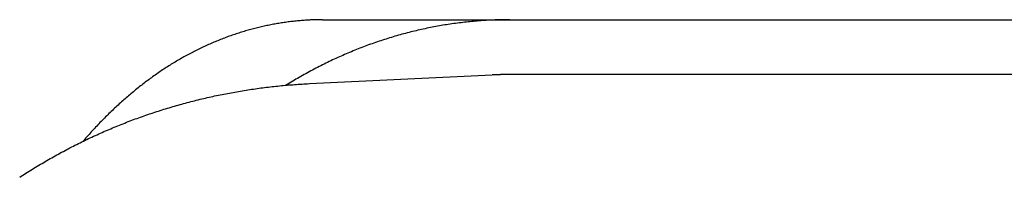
# Model space of a CAD drawing. Extents: x 637 to 3230, y 885 to 2745.
# Tile 128 of 151: x 2832.78 to 2841.77, y 2175.16 to 2176.6. Entities that reach past the tile are written whole.
import ezdxf

# ---------------------------------------------------------------- set-up
doc = ezdxf.new("R2010")
doc.units = 0
doc.layers.add('KF_GRAVIS_15_REAR', color=7, linetype='CONTINUOUS')

# ---------------------------------------------------------------- blocks, each defined once
blk = doc.blocks.new('KF_GRAVIS_15_REAR')
at = {"layer": 'KF_GRAVIS_15_REAR'}
for p, q in [((-185.893, -76.5), (-168.06331, -76.5)), ((-186.01139, -77.08292), (-184.34256, -77.00377)), ((-161.17208, -77), (-184.18351, -77))]:
    blk.add_line(p, q, dxfattribs=at)
for points in [[(-185.893, -76.5, 0), (-185.905, -76.5, 0), (-185.917, -76.5001, 0), (-185.929, -76.5003, 0), (-185.941, -76.5005, 0), (-185.953, -76.5008, 0), (-185.965, -76.5011, 0), (-185.977, -76.5015, 0), (-185.989, -76.5019, 0), (-186.001, -76.5025, 0), (-186.013, -76.503, 0), (-186.025, -76.5037, 0), (-186.037, -76.5044, 0), (-186.049, -76.5051, 0), (-186.061, -76.506, 0), (-186.073, -76.5068, 0), (-186.085, -76.5078, 0), (-186.097, -76.5088, 0), (-186.109, -76.5099, 0), (-186.121, -76.511, 0), (-186.134, -76.5122, 0), (-186.146, -76.5134, 0), (-186.158, -76.5147, 0), (-186.17, -76.5161, 0), (-186.182, -76.5175, 0), (-186.194, -76.519, 0), (-186.206, -76.5206, 0), (-186.218, -76.5222, 0), (-186.231, -76.5239, 0), (-186.243, -76.5256, 0), (-186.255, -76.5274, 0), (-186.267, -76.5293, 0), (-186.279, -76.5312, 0), (-186.291, -76.5332, 0), (-186.303, -76.5352, 0), (-186.316, -76.5373, 0), (-186.328, -76.5395, 0), (-186.34, -76.5417, 0), (-186.352, -76.544, 0), (-186.364, -76.5464, 0), (-186.376, -76.5488, 0), (-186.389, -76.5513, 0), (-186.401, -76.5538, 0), (-186.413, -76.5564, 0), (-186.425, -76.5591, 0), (-186.437, -76.5618, 0), (-186.449, -76.5646, 0), (-186.462, -76.5674, 0), (-186.474, -76.5703, 0), (-186.486, -76.5733, 0), (-186.498, -76.5763, 0), (-186.51, -76.5794, 0), (-186.523, -76.5826, 0), (-186.535, -76.5858, 0), (-186.547, -76.5891, 0), (-186.559, -76.5924, 0), (-186.571, -76.5958, 0), (-186.583, -76.5993, 0), (-186.595, -76.6028, 0), (-186.608, -76.6064, 0), (-186.62, -76.6101, 0), (-186.632, -76.6138, 0), (-186.644, -76.6175, 0), (-186.656, -76.6214, 0), (-186.668, -76.6253, 0), (-186.68, -76.6292, 0), (-186.692, -76.6333, 0), (-186.705, -76.6373, 0), (-186.717, -76.6415, 0), (-186.729, -76.6457, 0), (-186.741, -76.65, 0), (-186.753, -76.6543, 0), (-186.765, -76.6587, 0), (-186.777, -76.6632, 0), (-186.789, -76.6677, 0), (-186.801, -76.6723, 0), (-186.813, -76.6769, 0), (-186.825, -76.6816, 0), (-186.837, -76.6864, 0), (-186.849, -76.6912, 0), (-186.861, -76.6961, 0), (-186.873, -76.7011, 0), (-186.885, -76.7061, 0), (-186.897, -76.7112, 0), (-186.909, -76.7163, 0), (-186.921, -76.7215, 0), (-186.933, -76.7268, 0), (-186.945, -76.7321, 0), (-186.957, -76.7375, 0), (-186.969, -76.743, 0), (-186.981, -76.7485, 0), (-186.993, -76.7541, 0), (-187.004, -76.7597, 0), (-187.016, -76.7654, 0), (-187.028, -76.7712, 0), (-187.04, -76.777, 0), (-187.052, -76.7829, 0), (-187.064, -76.7889, 0), (-187.075, -76.7949, 0), (-187.087, -76.801, 0), (-187.099, -76.8071, 0), (-187.111, -76.8133, 0), (-187.122, -76.8196, 0), (-187.134, -76.8259, 0), (-187.146, -76.8323, 0), (-187.158, -76.8388, 0), (-187.169, -76.8453, 0), (-187.181, -76.8519, 0), (-187.193, -76.8585, 0), (-187.204, -76.8653, 0), (-187.216, -76.872, 0), (-187.227, -76.8789, 0), (-187.239, -76.8858, 0), (-187.25, -76.8927, 0), (-187.262, -76.8998, 0), (-187.274, -76.9068, 0), (-187.285, -76.914, 0), (-187.296, -76.9212, 0), (-187.308, -76.9285, 0), (-187.319, -76.9358, 0), (-187.331, -76.9432, 0), (-187.342, -76.9507, 0), (-187.354, -76.9582, 0), (-187.365, -76.9658, 0), (-187.376, -76.9735, 0), (-187.388, -76.9812, 0), (-187.399, -76.989, 0), (-187.41, -76.9968, 0), (-187.421, -77.0047, 0), (-187.433, -77.0127, 0), (-187.444, -77.0207, 0), (-187.455, -77.0287, 0), (-187.466, -77.0369, 0), (-187.477, -77.0451, 0), (-187.489, -77.0533, 0), (-187.5, -77.0616, 0), (-187.511, -77.07, 0), (-187.522, -77.0784, 0), (-187.533, -77.0869, 0), (-187.544, -77.0954, 0), (-187.555, -77.104, 0), (-187.566, -77.1127, 0), (-187.577, -77.1214, 0), (-187.588, -77.1301, 0), (-187.599, -77.139, 0), (-187.61, -77.1478, 0), (-187.62, -77.1568, 0), (-187.631, -77.1658, 0), (-187.642, -77.1748, 0), (-187.653, -77.1839, 0), (-187.664, -77.193, 0), (-187.674, -77.2022, 0), (-187.685, -77.2115, 0), (-187.696, -77.2208, 0), (-187.707, -77.2302, 0), (-187.717, -77.2396, 0), (-187.728, -77.2491, 0), (-187.738, -77.2586, 0), (-187.749, -77.2682, 0), (-187.759, -77.2778, 0), (-187.77, -77.2874, 0), (-187.78, -77.2972, 0), (-187.791, -77.307, 0), (-187.801, -77.3168, 0), (-187.812, -77.3267, 0), (-187.822, -77.3366, 0), (-187.833, -77.3466, 0), (-187.843, -77.3566, 0), (-187.853, -77.3667, 0), (-187.863, -77.3768, 0), (-187.874, -77.387, 0), (-187.884, -77.3972, 0), (-187.894, -77.4074, 0), (-187.904, -77.4178, 0), (-187.914, -77.4281, 0), (-187.925, -77.4385, 0), (-187.935, -77.449, 0), (-187.945, -77.4595, 0), (-187.955, -77.4701, 0), (-187.965, -77.4806, 0), (-187.975, -77.4913, 0), (-187.985, -77.502, 0), (-187.995, -77.5127, 0), (-188.004, -77.5235, 0), (-188.014, -77.5343, 0), (-188.024, -77.5452, 0), (-188.034, -77.5561, 0), (-188.044, -77.567, 0), (-188.053, -77.578, 0), (-188.063, -77.5891, 0), (-188.073, -77.6002, 0), (-188.082, -77.6113, 0)], [(-184.182, -76.5, 0), (-184.199, -76.5, 0), (-184.215, -76.5001, 0), (-184.232, -76.5003, 0), (-184.248, -76.5006, 0), (-184.265, -76.5009, 0), (-184.281, -76.5013, 0), (-184.298, -76.5018, 0), (-184.315, -76.5024, 0), (-184.331, -76.503, 0), (-184.348, -76.5037, 0), (-184.364, -76.5045, 0), (-184.381, -76.5053, 0), (-184.397, -76.5063, 0), (-184.414, -76.5073, 0), (-184.43, -76.5084, 0), (-184.447, -76.5095, 0), (-184.463, -76.5107, 0), (-184.48, -76.512, 0), (-184.496, -76.5134, 0), (-184.513, -76.5148, 0), (-184.529, -76.5164, 0), (-184.546, -76.518, 0), (-184.562, -76.5196, 0), (-184.579, -76.5214, 0), (-184.595, -76.5232, 0), (-184.612, -76.5251, 0), (-184.628, -76.527, 0), (-184.645, -76.5291, 0), (-184.661, -76.5312, 0), (-184.678, -76.5334, 0), (-184.694, -76.5356, 0), (-184.711, -76.538, 0), (-184.727, -76.5404, 0), (-184.744, -76.5429, 0), (-184.76, -76.5454, 0), (-184.776, -76.5481, 0), (-184.793, -76.5508, 0), (-184.809, -76.5535, 0), (-184.826, -76.5564, 0), (-184.842, -76.5593, 0), (-184.858, -76.5623, 0), (-184.875, -76.5654, 0), (-184.891, -76.5685, 0), (-184.907, -76.5717, 0), (-184.924, -76.575, 0), (-184.94, -76.5784, 0), (-184.956, -76.5818, 0), (-184.973, -76.5853, 0), (-184.989, -76.5889, 0), (-185.005, -76.5926, 0), (-185.022, -76.5963, 0), (-185.038, -76.6001, 0), (-185.054, -76.604, 0), (-185.07, -76.6079, 0), (-185.086, -76.6119, 0), (-185.103, -76.616, 0), (-185.119, -76.6202, 0), (-185.135, -76.6244, 0), (-185.151, -76.6288, 0), (-185.167, -76.6331, 0), (-185.184, -76.6376, 0), (-185.2, -76.6421, 0), (-185.216, -76.6467, 0), (-185.232, -76.6514, 0), (-185.248, -76.6561, 0), (-185.264, -76.661, 0), (-185.28, -76.6659, 0), (-185.296, -76.6708, 0), (-185.312, -76.6758, 0), (-185.328, -76.681, 0), (-185.344, -76.6861, 0), (-185.36, -76.6914, 0), (-185.376, -76.6967, 0), (-185.392, -76.7021, 0), (-185.408, -76.7076, 0), (-185.424, -76.7131, 0), (-185.44, -76.7187, 0), (-185.456, -76.7244, 0), (-185.472, -76.7301, 0), (-185.488, -76.7359, 0), (-185.503, -76.7418, 0), (-185.519, -76.7478, 0), (-185.535, -76.7538, 0), (-185.551, -76.7599, 0), (-185.567, -76.7661, 0), (-185.582, -76.7724, 0), (-185.598, -76.7787, 0), (-185.614, -76.7851, 0), (-185.629, -76.7915, 0), (-185.645, -76.798, 0), (-185.661, -76.8046, 0), (-185.676, -76.8113, 0), (-185.692, -76.8181, 0), (-185.708, -76.8249, 0), (-185.723, -76.8317, 0), (-185.739, -76.8387, 0), (-185.754, -76.8457, 0), (-185.77, -76.8528, 0), (-185.785, -76.8599, 0), (-185.801, -76.8672, 0), (-185.816, -76.8745, 0), (-185.832, -76.8818, 0), (-185.847, -76.8893, 0), (-185.862, -76.8968, 0), (-185.878, -76.9043, 0), (-185.893, -76.912, 0), (-185.908, -76.9197, 0), (-185.924, -76.9275, 0), (-185.939, -76.9353, 0), (-185.954, -76.9432, 0), (-185.969, -76.9512, 0), (-185.984, -76.9593, 0), (-186, -76.9674, 0), (-186.015, -76.9756, 0), (-186.03, -76.9838, 0), (-186.045, -76.9921, 0), (-186.06, -77.0005, 0), (-186.075, -77.009, 0), (-186.09, -77.0175, 0), (-186.105, -77.0261, 0), (-186.12, -77.0348, 0), (-186.135, -77.0435, 0), (-186.15, -77.0523, 0), (-186.165, -77.0611, 0), (-186.18, -77.0701, 0), (-186.194, -77.0791, 0), (-186.209, -77.0881, 0), (-186.224, -77.0973, 0)], [(-184.184, -77, 0), (-184.185, -77, 0), (-184.186, -77, 0), (-184.187, -77, 0), (-184.188, -77, 0), (-184.19, -77, 0), (-184.191, -77, 0), (-184.192, -77, 0), (-184.193, -77, 0), (-184.195, -77, 0), (-184.196, -77, 0), (-184.197, -77, 0), (-184.198, -77, 0), (-184.2, -77, 0), (-184.201, -77, 0), (-184.202, -77.0001, 0), (-184.203, -77.0001, 0), (-184.205, -77.0001, 0), (-184.206, -77.0001, 0), (-184.207, -77.0001, 0), (-184.208, -77.0001, 0), (-184.21, -77.0001, 0), (-184.211, -77.0001, 0), (-184.212, -77.0001, 0), (-184.213, -77.0001, 0), (-184.215, -77.0001, 0), (-184.216, -77.0002, 0), (-184.217, -77.0002, 0), (-184.218, -77.0002, 0), (-184.22, -77.0002, 0), (-184.221, -77.0002, 0), (-184.222, -77.0002, 0), (-184.223, -77.0002, 0), (-184.225, -77.0003, 0), (-184.226, -77.0003, 0), (-184.227, -77.0003, 0), (-184.228, -77.0003, 0), (-184.229, -77.0003, 0), (-184.231, -77.0003, 0), (-184.232, -77.0004, 0), (-184.233, -77.0004, 0), (-184.234, -77.0004, 0), (-184.236, -77.0004, 0), (-184.237, -77.0004, 0), (-184.238, -77.0004, 0), (-184.239, -77.0005, 0), (-184.241, -77.0005, 0), (-184.242, -77.0005, 0), (-184.243, -77.0005, 0), (-184.244, -77.0006, 0), (-184.246, -77.0006, 0), (-184.247, -77.0006, 0), (-184.248, -77.0006, 0), (-184.249, -77.0006, 0), (-184.251, -77.0007, 0), (-184.252, -77.0007, 0), (-184.253, -77.0007, 0), (-184.254, -77.0007, 0), (-184.256, -77.0008, 0), (-184.257, -77.0008, 0), (-184.258, -77.0008, 0), (-184.259, -77.0009, 0), (-184.261, -77.0009, 0), (-184.262, -77.0009, 0), (-184.263, -77.0009, 0), (-184.264, -77.001, 0), (-184.266, -77.001, 0), (-184.267, -77.001, 0), (-184.268, -77.0011, 0), (-184.269, -77.0011, 0), (-184.271, -77.0011, 0), (-184.272, -77.0012, 0), (-184.273, -77.0012, 0), (-184.274, -77.0012, 0), (-184.275, -77.0013, 0), (-184.277, -77.0013, 0), (-184.278, -77.0013, 0), (-184.279, -77.0014, 0), (-184.28, -77.0014, 0), (-184.282, -77.0014, 0), (-184.283, -77.0015, 0), (-184.284, -77.0015, 0), (-184.285, -77.0015, 0), (-184.287, -77.0016, 0), (-184.288, -77.0016, 0), (-184.289, -77.0017, 0), (-184.29, -77.0017, 0), (-184.292, -77.0017, 0), (-184.293, -77.0018, 0), (-184.294, -77.0018, 0), (-184.295, -77.0019, 0), (-184.297, -77.0019, 0), (-184.298, -77.0019, 0), (-184.299, -77.002, 0), (-184.3, -77.002, 0), (-184.302, -77.0021, 0), (-184.303, -77.0021, 0), (-184.304, -77.0022, 0), (-184.305, -77.0022, 0), (-184.307, -77.0023, 0), (-184.308, -77.0023, 0), (-184.309, -77.0023, 0), (-184.31, -77.0024, 0), (-184.312, -77.0024, 0), (-184.313, -77.0025, 0), (-184.314, -77.0025, 0), (-184.315, -77.0026, 0), (-184.316, -77.0026, 0), (-184.318, -77.0027, 0), (-184.319, -77.0027, 0), (-184.32, -77.0028, 0), (-184.321, -77.0028, 0), (-184.323, -77.0029, 0), (-184.324, -77.0029, 0), (-184.325, -77.003, 0), (-184.326, -77.003, 0), (-184.328, -77.0031, 0), (-184.329, -77.0032, 0), (-184.33, -77.0032, 0), (-184.331, -77.0033, 0), (-184.333, -77.0033, 0), (-184.334, -77.0034, 0), (-184.335, -77.0034, 0), (-184.336, -77.0035, 0), (-184.338, -77.0035, 0), (-184.339, -77.0036, 0), (-184.34, -77.0037, 0), (-184.341, -77.0037, 0), (-184.343, -77.0038, 0)], [(-188.658, -77.9368, 0), (-188.644, -77.9274, 0), (-188.629, -77.9181, 0), (-188.615, -77.9088, 0), (-188.601, -77.8995, 0), (-188.586, -77.8903, 0), (-188.571, -77.8812, 0), (-188.557, -77.8721, 0), (-188.542, -77.863, 0), (-188.528, -77.854, 0), (-188.513, -77.8451, 0), (-188.498, -77.8362, 0), (-188.484, -77.8273, 0), (-188.469, -77.8185, 0), (-188.454, -77.8097, 0), (-188.439, -77.801, 0), (-188.424, -77.7924, 0), (-188.41, -77.7838, 0), (-188.395, -77.7752, 0), (-188.38, -77.7667, 0), (-188.365, -77.7582, 0), (-188.35, -77.7498, 0), (-188.335, -77.7414, 0), (-188.32, -77.7331, 0), (-188.305, -77.7249, 0), (-188.29, -77.7166, 0), (-188.275, -77.7085, 0), (-188.259, -77.7003, 0), (-188.244, -77.6923, 0), (-188.229, -77.6843, 0), (-188.214, -77.6763, 0), (-188.199, -77.6684, 0), (-188.183, -77.6605, 0), (-188.168, -77.6527, 0), (-188.153, -77.6449, 0), (-188.137, -77.6372, 0), (-188.122, -77.6295, 0), (-188.107, -77.6219, 0), (-188.091, -77.6144, 0), (-188.076, -77.6068, 0), (-188.06, -77.5994, 0), (-188.045, -77.592, 0), (-188.029, -77.5846, 0), (-188.014, -77.5773, 0), (-187.998, -77.57, 0), (-187.983, -77.5628, 0), (-187.967, -77.5557, 0), (-187.951, -77.5486, 0), (-187.936, -77.5415, 0), (-187.92, -77.5345, 0), (-187.904, -77.5275, 0), (-187.889, -77.5206, 0), (-187.873, -77.5138, 0), (-187.857, -77.507, 0), (-187.841, -77.5002, 0), (-187.825, -77.4936, 0), (-187.81, -77.4869, 0), (-187.794, -77.4803, 0), (-187.778, -77.4738, 0), (-187.762, -77.4673, 0), (-187.746, -77.4609, 0), (-187.73, -77.4545, 0), (-187.714, -77.4481, 0), (-187.698, -77.4419, 0), (-187.682, -77.4356, 0), (-187.666, -77.4295, 0), (-187.65, -77.4233, 0), (-187.634, -77.4173, 0), (-187.618, -77.4112, 0), (-187.602, -77.4053, 0), (-187.586, -77.3994, 0), (-187.57, -77.3935, 0), (-187.554, -77.3877, 0), (-187.537, -77.3819, 0), (-187.521, -77.3762, 0), (-187.505, -77.3706, 0), (-187.489, -77.365, 0), (-187.473, -77.3595, 0), (-187.456, -77.354, 0), (-187.44, -77.3485, 0), (-187.424, -77.3432, 0), (-187.407, -77.3378, 0), (-187.391, -77.3325, 0), (-187.375, -77.3273, 0), (-187.358, -77.3222, 0), (-187.342, -77.317, 0), (-187.326, -77.312, 0), (-187.309, -77.307, 0), (-187.293, -77.302, 0), (-187.276, -77.2971, 0), (-187.26, -77.2923, 0), (-187.243, -77.2875, 0), (-187.227, -77.2827, 0), (-187.211, -77.278, 0), (-187.194, -77.2734, 0), (-187.177, -77.2688, 0), (-187.161, -77.2643, 0), (-187.144, -77.2598, 0), (-187.128, -77.2554, 0), (-187.111, -77.251, 0), (-187.095, -77.2467, 0), (-187.078, -77.2424, 0), (-187.061, -77.2382, 0), (-187.045, -77.2341, 0), (-187.028, -77.23, 0), (-187.011, -77.2259, 0), (-186.995, -77.2219, 0), (-186.978, -77.218, 0), (-186.961, -77.2141, 0), (-186.945, -77.2102, 0), (-186.928, -77.2065, 0), (-186.911, -77.2027, 0), (-186.894, -77.1991, 0), (-186.878, -77.1955, 0), (-186.861, -77.1919, 0), (-186.844, -77.1884, 0), (-186.827, -77.1849, 0), (-186.81, -77.1815, 0), (-186.794, -77.1782, 0), (-186.777, -77.1749, 0), (-186.76, -77.1716, 0), (-186.743, -77.1685, 0), (-186.726, -77.1653, 0), (-186.709, -77.1622, 0), (-186.693, -77.1592, 0), (-186.676, -77.1563, 0), (-186.659, -77.1533, 0), (-186.642, -77.1505, 0), (-186.625, -77.1477, 0), (-186.608, -77.1449, 0), (-186.591, -77.1422, 0), (-186.574, -77.1396, 0), (-186.557, -77.137, 0), (-186.54, -77.1344, 0), (-186.523, -77.132, 0), (-186.506, -77.1295, 0), (-186.489, -77.1272, 0), (-186.472, -77.1248, 0), (-186.455, -77.1226, 0), (-186.438, -77.1204, 0), (-186.421, -77.1182, 0), (-186.404, -77.1161, 0), (-186.387, -77.1141, 0), (-186.37, -77.1121, 0), (-186.353, -77.1101, 0), (-186.336, -77.1083, 0), (-186.319, -77.1064, 0), (-186.302, -77.1047, 0), (-186.285, -77.1029, 0), (-186.268, -77.1013, 0), (-186.251, -77.0997, 0), (-186.234, -77.0981, 0), (-186.217, -77.0966, 0), (-186.2, -77.0952, 0), (-186.182, -77.0938, 0), (-186.165, -77.0925, 0), (-186.148, -77.0912, 0), (-186.131, -77.09, 0), (-186.114, -77.0888, 0), (-186.097, -77.0877, 0), (-186.08, -77.0866, 0), (-186.063, -77.0856, 0), (-186.046, -77.0847, 0), (-186.029, -77.0838, 0), (-186.011, -77.0829, 0)]]:
    blk.add_polyline3d(points, dxfattribs=at)

msp = doc.modelspace()

# ---------------------------------------------------------------- block references
at = {"layer": 'KF_GRAVIS_15_REAR'}
msp.add_blockref('KF_GRAVIS_15_REAR', (3021.4392, 2253.1013), dxfattribs=at)

doc.saveas('drawing.dxf')
